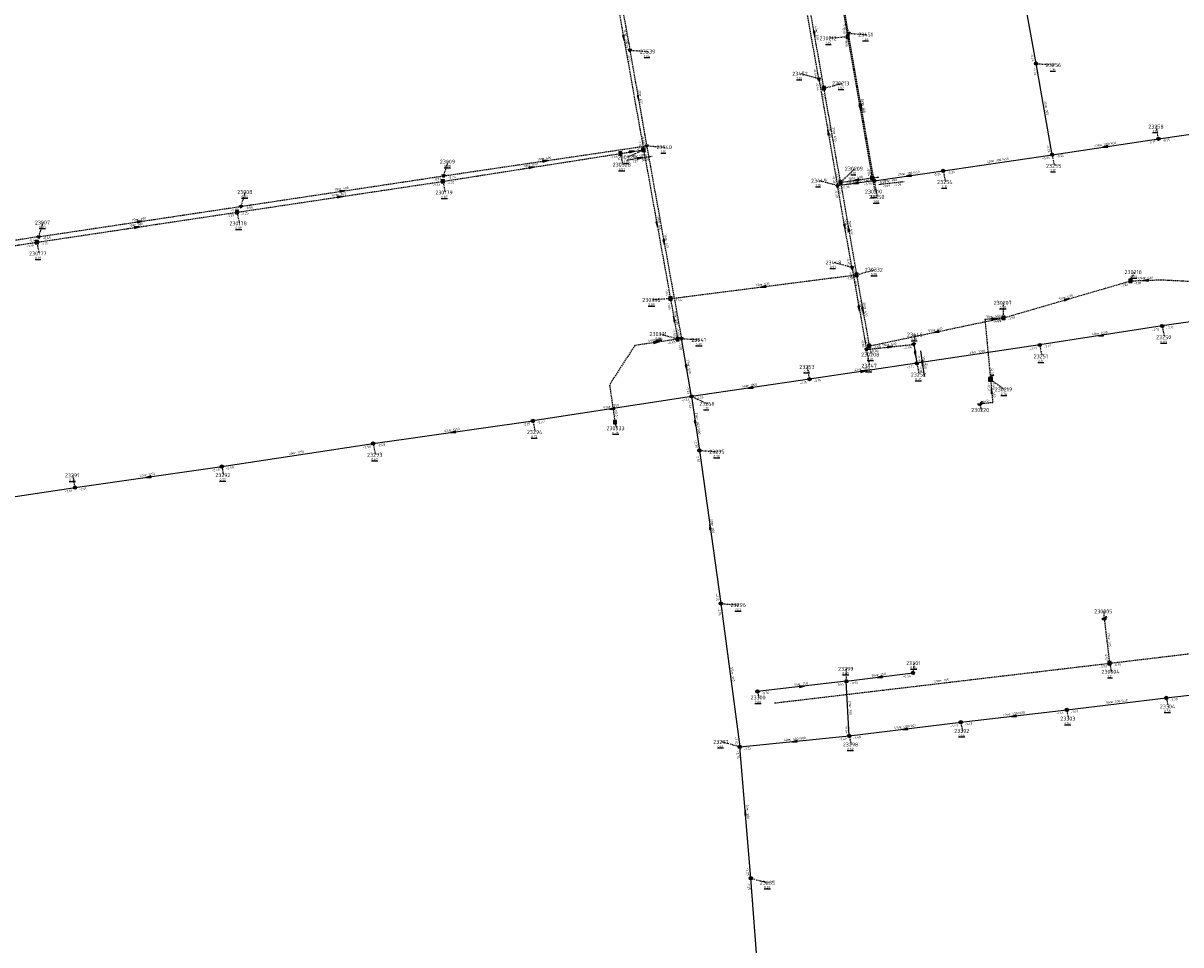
# Model space of a CAD drawing. Extents: x 188323 to 208361, y 565368 to 574910.
# Tile 146 of 256: x 201788 to 202233, y 569151 to 569505. Entities that reach past the tile are written whole.
import ezdxf

# ---------------------------------------------------------------- set-up
doc = ezdxf.new("R2010")
doc.units = 0
doc.linetypes.add('DASHDOT', pattern=[1, 0.5, -0.25, 0, -0.25])
doc.linetypes.add('DASHED', pattern=[0.75, 0.5, -0.25])
doc.layers.get('0').update_dxf_attribs({"linetype": 'CONTINUOUS'})
for name, color, linetype in [('RIO-AFM', 7, 'CONTINUOUS'), ('RIO-BOK', 7, 'CONTINUOUS'), ('RIO-DET', 7, 'CONTINUOUS'), ('RIO-KNP', 7, 'CONTINUOUS'), ('RIO-KNR', 7, 'CONTINUOUS'), ('RIO-LAG_0B', 7, 'CONTINUOUS'), ('RIO-LAG_1B', 7, 'DASHED'), ('RIO-LAG_2B', 7, 'DASHED'), ('RIO-LEN', 7, 'CONTINUOUS'), ('RIO-MVD', 1, 'CONTINUOUS'), ('RIO-VRB', 6, 'DASHDOT'), ('RIO-VRH', 7, 'CONTINUOUS')]:
    doc.layers.add(name, color=color, linetype=linetype)
doc.styles.add('RIO-TXT', font='isocp.shx')

# ---------------------------------------------------------------- blocks, each defined once
blk = doc.blocks.new('L_VHR')
blk.add_lwpolyline([(-0.5, 0), (0.5, 0), (-0.5, 0.15), (-0.5, -0.15), (0.5, 0)])
blk = doc.blocks.new('K_FIC')
blk.add_circle((0, 0), 0.0625)
at = {"style": 'RIO-TXT', "flags": 1}
blk.add_attdef('KNOOPNAAM', (2, 2), '', height=1, dxfattribs=at)
blk = doc.blocks.new('K_IPR')
blk.add_lwpolyline([(-0.5, -0.5), (0.5, -0.5), (0.5, 0.5), (-0.5, 0.5)], close=True)
blk.add_solid([(-0.5, 0.5), (0.5, 0.5), (-0.5, -0.5), (0.5, -0.5)])
at = {"style": 'RIO-TXT', "flags": 1}
blk.add_attdef('KNOOPNAAM', (2, 2), '', height=1, dxfattribs=at)
blk = doc.blocks.new('K_UTB')
blk.add_lwpolyline([(0.5, 0.15), (0.5, -0.3), (-0.5, -0.3), (-0.5, 0.15), (-0.45, 0.15), (-0.45, -0.25), (0, -0.25), (0.45, -0.25), (0.45, 0.15)], close=True)
blk.add_lwpolyline([(0.85, 0.6), (0.55, 0.65), (0.614828, 0.459583), (0.850842, 0.598937)])
blk.add_arc((0.85, -0.25), 0.85, 90, 180)
at = {"style": 'RIO-TXT', "flags": 1}
blk.add_attdef('KNOOPNAAM', (2, 2), '', height=1, dxfattribs=at)
blk = doc.blocks.new('K_IPD')
blk.add_lwpolyline([(-0.496027, 0.307994), (0.503973, 0.307994), (0.003973, -0.558031)], close=True)
blk.add_solid([(-0.496027, 0.307994), (0.503973, 0.307994), (0.003973, -0.558031)])
at = {"style": 'RIO-TXT', "flags": 1}
blk.add_attdef('KNOOPNAAM', (2, 2), '', height=1, dxfattribs=at)
blk = doc.blocks.new('K_OVL')
for points in [[(0.6, 0.6), (-0.6, 0.6), (-0.6, -0.6), (0.6, -0.6)], [(1, 1.25), (0.474823, 0.983111), (0.413034, 1.369554)]]:
    blk.add_lwpolyline(points, close=True)
blk.add_arc((0.81571, 0.439293), 0.83139, 77.193131, 168.854604)
blk.add_solid([(-0.6, 0.6), (0.6, 0.6), (-0.6, -0.6), (0.6, -0.6)])
at = {"style": 'RIO-TXT', "flags": 1}
blk.add_attdef('KNOOPNAAM', (2, 2), '', height=1, dxfattribs=at)
blk = doc.blocks.new('K_IPG')
blk.add_circle((0, 0), 0.5)
for points in [[(0, 0), (-0.5, 0), (-0.433013, 0.25)], [(0, 0), (-0.433013, -0.25), (-0.5, 0)], [(0, 0), (-0.433013, 0.25), (-0.25, 0.433013)], [(0, 0), (-0.25, -0.433013), (-0.433013, -0.25)], [(0, 0), (-0.25, 0.433013), (0, 0.5)], [(0, 0), (0, -0.5), (-0.25, -0.433013)], [(0, 0), (0, 0.5), (0.25, 0.433013)], [(0, 0), (0.25, 0.433013), (0.433013, 0.25)], [(0, 0), (0.433013, 0.25), (0.5, 0)], [(0, 0), (0.5, 0), (0.433013, -0.25)], [(0, 0), (0.433013, -0.25), (0.25, -0.433013)], [(0, 0), (0.25, -0.433013), (0, -0.5)]]:
    blk.add_solid(points)
at = {"style": 'RIO-TXT', "flags": 1}
blk.add_attdef('KNOOPNAAM', (2, 2), '', height=1, dxfattribs=at)
blk = doc.blocks.new('151_02______230210____230211_')
at = {"layer": 'RIO-LAG_1B'}
blk.add_line((0, 0), (9.756, 1.127), dxfattribs=at)
at = {"layer": 'RIO-AFM', "style": 'RIO-TXT'}
blk.add_text('r 400', height=0.9, rotation=6.5909, dxfattribs=at).set_placement((3.7474, 0.9364))
at = {"layer": 'RIO-BOK', "style": 'RIO-TXT'}
for p in [(5.8427, -0.7342), (1.5512, -1.2301)]:
    blk.add_text('-1.09', height=0.9, rotation=6.5909, dxfattribs=at).set_placement(p)
at = {"layer": 'RIO-LEN', "style": 'RIO-TXT'}
blk.add_text('2m', height=0.9, rotation=6.5909, dxfattribs=at).set_placement((2.1381, 0.7504))
blk = doc.blocks.new('178_02______230328____230329_')
at = {"layer": 'RIO-LAG_1B'}
blk.add_line((0, 0), (9.707, 1.489), dxfattribs=at)
at = {"layer": 'RIO-VRH', "xscale": 2, "yscale": 2, "zscale": 2, "rotation": 8.7212}
blk.add_blockref('L_VHR', (4.8535, 0.7445), dxfattribs=at)
at = {"layer": 'RIO-AFM', "style": 'RIO-TXT'}
blk.add_text('r 630', height=0.9, rotation=8.7212, dxfattribs=at).set_placement((3.71, 1.075))
at = {"layer": 'RIO-BOK', "style": 'RIO-TXT'}
for s, p in [('-1.29', (1.5959, -1.1715)), ('-1.36', (5.8659, -0.5165))]:
    blk.add_text(s, height=0.9, rotation=8.7212, dxfattribs=at).set_placement(p)
at = {"layer": 'RIO-LEN', "style": 'RIO-TXT'}
blk.add_text('9m', height=0.9, rotation=8.7212, dxfattribs=at).set_placement((2.1087, 0.8294))
blk = doc.blocks.new('195_02______23446_____23252_')
at = {"layer": 'RIO-LAG_0B'}
blk.add_line((0, 0), (1.504, -9.706), dxfattribs=at)
at = {"layer": 'RIO-VRH', "xscale": 2, "yscale": 2, "zscale": 2, "rotation": 278.7838}
blk.add_blockref('L_VHR', (0.752, -4.853), dxfattribs=at)
at = {"layer": 'RIO-AFM', "style": 'RIO-TXT'}
blk.add_text('r 500', height=0.9, rotation=278.7838, dxfattribs=at).set_placement((1.0809, -3.7088))
at = {"layer": 'RIO-BOK', "style": 'RIO-TXT'}
for s, p in [('-0.94', (-1.169, -1.5977)), ('-1.00', (-0.5071, -5.8677))]:
    blk.add_text(s, height=0.9, rotation=278.7838, dxfattribs=at).set_placement(p)
at = {"layer": 'RIO-LEN', "style": 'RIO-TXT'}
blk.add_text('7m', height=0.9, rotation=278.7838, dxfattribs=at).set_placement((0.8327, -2.1079))

msp = doc.modelspace()

# ---------------------------------------------------------------- linework, layer by layer
at = {"layer": 'RIO-LAG_0B'}
for p, q in [((202176.992, 569489.6), (202170.224, 569527.68)), ((202183.152, 569454.656), (202176.992, 569489.6)), ((202223.968, 569460.736), (202266.128, 569466.752)), ((202183.152, 569454.656), (202223.968, 569460.736)), ((202141.36, 569448.448), (202183.152, 569454.656)), ((202114.864, 569444.672), (202141.36, 569448.448)), ((202114.864, 569444.672), (202100.816, 569442.752)), ((202272.608, 569395.904), (202225.408, 569388.928)), ((202225.408, 569388.928), (202178.4, 569381.632)), ((202044.8, 569361.92), (202040.928, 569384.128)), ((202130.128, 569381.888), (202131.264, 569374.592)), ((202178.4, 569381.632), (202131.264, 569374.592)), ((202131.264, 569374.592), (202090.048, 569368.512)), ((202090.048, 569368.512), (202044.8, 569361.92)), ((202044.8, 569361.92), (201983.904, 569352.512)), ((202044.8, 569361.92), (202047.808, 569341.184)), ((201922.592, 569343.808), (201983.904, 569352.512)), ((201864.496, 569334.976), (201922.592, 569343.808)), ((202047.808, 569341.184), (202056, 569282.432)), ((201808.192, 569326.912), (201864.496, 569334.976)), ((201751.696, 569318.592), (201808.192, 569326.912)), ((202056, 569282.432), (202063.296, 569227.392)), ((202104.192, 569252.608), (202129.792, 569255.808)), ((202104.192, 569252.608), (202070.096, 569248.704)), ((202105.328, 569231.616), (202104.192, 569252.608)), ((202188.768, 569241.6), (202226.992, 569246.208)), ((202226.992, 569246.208), (202264.256, 569250.56)), ((202148.096, 569236.864), (202188.768, 569241.6)), ((202105.328, 569231.616), (202148.096, 569236.864)), ((202063.296, 569227.392), (202105.328, 569231.616)), ((202067.504, 569177.024), (202063.296, 569227.392)), ((202072, 569119.424), (202067.504, 569177.024))]:
    msp.add_line(p, q, dxfattribs=at)
at = {"layer": 'RIO-LAG_1B'}
for p, q in [((202094.704, 569557.76), (202104.704, 569499.84)), ((202011.136, 569542.4), (202026.4, 569456.512)), ((202095.6, 569480.128), (202088.352, 569521.728)), ((202104.704, 569499.84), (202114.112, 569445.76)), ((202102, 569444.032), (202095.6, 569480.128)), ((201949.376, 569444.416), (202017.472, 569455.104)), ((202017.472, 569455.104), (202026.4, 569456.512)), ((202026.4, 569456.512), (202036.688, 569399.424)), ((202026.4, 569456.512), (202036.688, 569399.424)), ((201870.368, 569432.576), (201949.376, 569444.416)), ((202102, 569444.032), (202114.112, 569445.76)), ((202102, 569444.032), (202108.112, 569408.576)), ((202114.112, 569445.76), (202116.368, 569446.016)), ((201793.536, 569421.056), (201870.368, 569432.576)), ((201717.584, 569409.664), (201793.536, 569421.056)), ((202036.688, 569399.424), (202108.112, 569408.576)), ((202108.112, 569408.576), (202112.992, 569381.248)), ((202164.56, 569392.064), (202213.248, 569406.208)), ((202036.688, 569399.424), (202039.456, 569383.872)), ((202112.992, 569381.248), (202164.56, 569392.064)), ((202203.168, 569276.608), (202205.2, 569259.52)), ((202205.2, 569259.52), (202297.248, 569270.464)), ((202076.816, 569244.288), (202205.2, 569259.52))]:
    msp.add_line(p, q, dxfattribs=at)
for points in [[(202213.248, 569406.208), (202225.024, 569406.656), (202239.024, 569405.952), (202263.936, 569405.248), (202277.696, 569404.16), (202294.864, 569400.448), (202317.344, 569392.256), (202333.696, 569389.632), (202350.208, 569390.336)], [(202164.56, 569392.064), (202157.376, 569391.36), (202159.536, 569368.448)], [(202039.456, 569383.872), (202023.024, 569381.44), (202013.312, 569366.4), (202015.424, 569352)], [(202159.536, 569368.448), (202160.384, 569359.488), (202155.392, 569359.04)]]:
    msp.add_lwpolyline(points, dxfattribs=at)
at = {"layer": 'RIO-LAG_2B'}
for p, q in [((202093.616, 569483.776), (202080.592, 569557.632)), ((202104.976, 569501.248), (202095.216, 569559.168)), ((202011.984, 569545.856), (202021.152, 569494.72)), ((202114.864, 569444.672), (202104.976, 569501.248)), ((202021.152, 569494.72), (202027.568, 569458.048)), ((202093.616, 569483.776), (202100.816, 569442.752)), ((201949.648, 569446.528), (202027.568, 569458.048)), ((202027.568, 569458.048), (202040.928, 569384.128)), ((201871.888, 569434.816), (201949.648, 569446.528)), ((202106.368, 569411.328), (202100.816, 569442.752)), ((201794.256, 569423.168), (201871.888, 569434.816)), ((201794.256, 569423.168), (201775.936, 569420.352)), ((202106.368, 569411.328), (202111.904, 569379.904)), ((202111.904, 569379.904), (202130.128, 569381.888))]:
    msp.add_line(p, q, dxfattribs=at)
at = {"layer": 'RIO-VRB'}
for p, q in [((202104.7, 569499.84), (202097.7329, 569499.3091)), ((202104.98, 569501.24), (202111.9475, 569500.7113)), ((202021.16, 569494.75), (202028.1275, 569494.2213)), ((202176.99, 569489.61), (202183.9575, 569489.0813)), ((202093.61, 569483.78), (202086.6421, 569485.7065)), ((202095.6, 569480.12), (202102.5675, 569482.0487)), ((202223.96, 569460.72), (202223.2517, 569465.433)), ((202017.47, 569455.12), (202018.3506, 569450.822)), ((202026.4, 569456.49), (202020.2742, 569453.6502)), ((202027.57, 569458.07), (202034.5375, 569457.5413)), ((201949.65, 569446.5), (201951.3852, 569451.9692)), ((202183.15, 569454.66), (202184.0306, 569450.362)), ((202102, 569444.03), (202107.4194, 569449.2781)), ((202141.36, 569448.43), (202142.2406, 569444.132)), ((201949.38, 569444.44), (201950.2606, 569440.142)), ((202100.82, 569442.73), (202093.8521, 569444.6565)), ((202114.12, 569445.78), (202115.1741, 569440.4971)), ((202114.86, 569444.66), (202116.0876, 569438.3923)), ((201871.89, 569434.83), (201873.6252, 569440.2992)), ((201794.25, 569423.14), (201795.9852, 569428.6092)), ((201870.37, 569432.59), (201871.2506, 569428.292)), ((201793.53, 569421.05), (201794.4106, 569416.752)), ((202106.37, 569411.35), (202099.4021, 569413.2765)), ((202108.11, 569408.57), (202115.0775, 569410.4987)), ((202213.24, 569406.22), (202214.7772, 569409.5832)), ((202036.69, 569399.41), (202029.7229, 569398.8791)), ((202164.56, 569392.05), (202164.5592, 569397.825)), ((202225.4, 569388.9), (202226.2806, 569384.602)), ((202039.45, 569383.89), (202032.4821, 569385.8165)), ((202040.93, 569384.11), (202047.8975, 569383.5813)), ((202130.13, 569381.88), (202130.6635, 569385.6084)), ((202111.9, 569379.93), (202113.1276, 569373.6623)), ((202112.99, 569381.26), (202113.6971, 569377.9468)), ((202178.4, 569381.6), (202179.2806, 569377.302)), ((202090.05, 569368.5), (202089.3417, 569373.213)), ((202131.26, 569374.56), (202132.1406, 569370.262)), ((202159.54, 569368.43), (202164.9594, 569364.5819)), ((202044.8, 569361.9), (202050.9269, 569359.0622)), ((202155.4, 569359.01), (202155.9335, 569356.6816)), ((201983.9, 569352.5), (201984.7806, 569348.202)), ((202015.43, 569352.01), (202015.9635, 569349.6816)), ((201922.6, 569343.8), (201923.4806, 569339.502)), ((202047.8, 569341.2), (202054.7675, 569340.6713)), ((201864.5, 569335), (201865.2071, 569331.6868)), ((201808.2, 569326.9), (201807.4917, 569331.613)), ((202056, 569282.4), (202062.9675, 569281.8713)), ((202203.17, 569276.63), (202203.1697, 569279.405)), ((202129.8, 569255.8), (202130.3335, 569259.5284)), ((202205.2, 569259.55), (202205.9071, 569256.2368)), ((202104.2, 569252.6), (202104.1994, 569257.375)), ((202070.1, 569248.7), (202070.6335, 569246.3716)), ((202226.99, 569246.23), (202227.6971, 569242.9168)), ((202188.77, 569241.58), (202189.4771, 569238.2668)), ((202148.1, 569236.86), (202148.8071, 569233.5468)), ((202063.3, 569227.4), (202056.3321, 569229.3265)), ((202105.33, 569231.63), (202106.0371, 569228.3168)), ((202067.5, 569177), (202074.1482, 569175.28))]:
    msp.add_line(p, q, dxfattribs=at)

# ---------------------------------------------------------------- block references
at = {"layer": 'RIO-DET'}
for name, p in [('178_02______230328____230329_', (202019.968, 569452.608)), ('151_02______230210____230211_', (202116.624, 569443.264)), ('195_02______23446_____23252_', (202132.624, 569379.392))]:
    msp.add_blockref(name, p, dxfattribs=at)
at = {"layer": 'RIO-KNP', "xscale": 1.25, "yscale": 1.25, "zscale": 1.25}
for name, p in [('K_IPR', (202104.704, 569499.84)), ('K_IPD', (202104.976, 569501.248)), ('K_IPD', (202021.152, 569494.72)), ('K_IPG', (202176.992, 569489.6)), ('K_IPD', (202093.616, 569483.776)), ('K_IPR', (202095.6, 569480.128)), ('K_IPG', (202223.968, 569460.736)), ('K_IPR', (202017.472, 569455.104)), ('K_IPR', (202026.4, 569456.512)), ('K_IPD', (202027.568, 569458.048)), ('K_IPG', (202183.152, 569454.656)), ('K_IPD', (201949.648, 569446.528)), ('K_IPR', (202114.112, 569445.76)), ('K_FIC', (202116.368, 569446.016)), ('K_IPG', (202141.36, 569448.448)), ('K_IPR', (201949.376, 569444.416)), ('K_IPD', (202100.816, 569442.752)), ('K_IPR', (202102, 569444.032)), ('K_IPG', (202114.864, 569444.672)), ('K_IPR', (201870.368, 569432.576)), ('K_IPD', (201871.888, 569434.816)), ('K_IPR', (201793.536, 569421.056)), ('K_IPD', (201794.256, 569423.168)), ('K_IPD', (202106.368, 569411.328)), ('K_IPR', (202108.112, 569408.576)), ('K_IPR', (202213.248, 569406.208)), ('K_IPR', (202036.688, 569399.424)), ('K_IPR', (202164.56, 569392.064)), ('K_IPG', (202225.408, 569388.928)), ('K_IPR', (202039.456, 569383.872)), ('K_IPD', (202040.928, 569384.128)), ('K_IPD', (202111.904, 569379.904)), ('K_IPR', (202112.992, 569381.248)), ('K_IPD', (202130.128, 569381.888)), ('K_IPG', (202178.4, 569381.632)), ('K_IPG', (202131.264, 569374.592)), ('K_IPG', (202090.048, 569368.512)), ('K_OVL', (202159.536, 569368.448)), ('K_IPG', (202044.8, 569361.92)), ('K_UTB', (202155.392, 569359.04)), ('K_IPG', (201983.904, 569352.512)), ('K_IPR', (202015.424, 569352)), ('K_IPG', (201922.592, 569343.808)), ('K_IPG', (202047.808, 569341.184)), ('K_IPG', (201864.496, 569334.976)), ('K_IPG', (201808.192, 569326.912)), ('K_IPG', (202056, 569282.432)), ('K_UTB', (202203.168, 569276.608)), ('K_IPR', (202205.2, 569259.52)), ('K_IPG', (202129.792, 569255.808)), ('K_IPG', (202104.192, 569252.608)), ('K_IPG', (202070.096, 569248.704)), ('K_IPG', (202226.992, 569246.208)), ('K_FIC', (202076.816, 569244.288)), ('K_IPG', (202188.768, 569241.6)), ('K_IPG', (202148.096, 569236.864)), ('K_IPG', (202105.328, 569231.616)), ('K_IPG', (202063.296, 569227.392)), ('K_IPG', (202067.504, 569177.024))]:
    msp.add_blockref(name, p, dxfattribs=at)
at = {"layer": 'RIO-VRH', "xscale": 2, "yscale": 2, "zscale": 2}
for p, rotation in [((202018.77, 569499.435), 280.0826), ((202091.98, 569500.935), 279.8739), ((202024.365, 569476.41), 279.9207), ((202109.41, 569472.81), 279.8927), ((202109.92, 569472.95), 279.9132), ((202097.215, 569463.255), 459.9699), ((202021.935, 569455.805), 8.7212), ((202203.555, 569457.69), 188.4454), ((201988.61, 569452.285), 8.445), ((201983.425, 569449.78), 8.9134), ((202128.11, 569446.545), 188.096), ((202107.84, 569443.695), 187.8263), ((202108.06, 569444.905), 188.2153), ((201909.875, 569438.515), 8.5288), ((201910.77, 569440.665), 8.5342), ((201833.07, 569428.985), 8.5617), ((202031.545, 569427.95), 280.2272), ((202031.545, 569427.95), 280.2272), ((201831.95, 569426.82), 8.5401), ((202103.595, 569427.04), 280.0379), ((202105.055, 569426.3), 459.7845), ((202034.25, 569421.09), 280.2474), ((202219.135, 569406.43), 182.04), ((202072.4, 569403.99), 187.3079), ((202188.9, 569399.135), 16.2278), ((202109.135, 569395.64), 279.9901), ((202110.55, 569394.915), 280.1393), ((202038.07, 569391.65), 460.0919), ((202160.965, 569391.72), 365.2442), ((202138.775, 569386.655), 191.8163), ((202201.9, 569385.25), 188.8277), ((202031.235, 569382.675), 368.4122), ((202121.015, 569380.905), 6.1049), ((202130.695, 569378.22), 278.7838), ((202042.865, 569373.005), 279.8924), ((202110.655, 569371.53), 368.3646), ((202067.425, 569365.2), 188.2976), ((202159.96, 569363.955), 455.3703), ((202014.35, 569357.2), 188.7736), ((201953.25, 569348.15), 188.0769), ((202046.3, 569351.55), 278.2546), ((201836.35, 569330.95), 188.1863), ((202051.9, 569311.8), 457.9473), ((202087.15, 569250.65), 366.5239), ((202117, 569254.2), 187.1243), ((202168.435, 569239.22), 186.6192), ((202126.715, 569234.245), 186.9709), ((202084.315, 569229.515), 185.7465), ((202065.4, 569202.2), 94.7722)]:
    msp.add_blockref('L_VHR', p, dxfattribs=dict(at, rotation=rotation))

# ---------------------------------------------------------------- texts
at = {"layer": 'RIO-AFM', "style": 'RIO-TXT'}
for s, rotation, p in [('r 630', 280.0826, (202019.1473, 569500.325)), ('r 630', 279.8739, (202092.3464, 569501.8216)), ('r 613', 279.9207, (202024.7291, 569477.2966)), ('r 160', 279.8927, (202109.7801, 569473.6972)), ('r 160', 279.9132, (202110.2906, 569473.8373)), ('r 300', 280.0039, (202180.4323, 569473.0219)), ('r 500', 279.9699, (202097.5798, 569464.1419)), ('r 630', 280.064, (202099.1618, 569462.9621)), ('e 300/450', 8.4455, (202201.6119, 569457.9069)), ('r 600', 8.9134, (201982.5471, 569450.1484)), ('r 400', 8.445, (201987.7353, 569452.6606)), ('e 300/450', 8.4783, (202160.3116, 569451.7608)), ('r 400', 8.2153, (202107.1866, 569445.2841)), ('e 300/450', 8.096, (202126.1681, 569446.7738)), ('r 400', 8.5342, (201909.8944, 569441.0392)), ('r 315', 367.8263, (202106.9687, 569444.0839)), ('r 600', 8.5288, (201908.9995, 569438.8893)), ('r 600', 8.5401, (201831.0744, 569427.1941)), ('r 400', 8.5617, (201832.1946, 569429.3588)), ('r 630', 280.2272, (202031.9109, 569428.8393)), ('r 630', 280.2272, (202031.9109, 569428.8393)), ('r 500', 280.0379, (202103.9557, 569427.9266)), ('r 630', 279.7845, (202105.4208, 569427.1855)), ('r 613', 280.2474, (202034.6209, 569421.9808)), ('r 630', 2.04, (202218.5774, 569406.9105)), ('r 630', 7.3079, (202071.533, 569404.3829)), ('r 630', 16.2278, (202187.9824, 569399.3887)), ('r 500', 279.9901, (202109.4964, 569396.5268)), ('r 630', 280.1393, (202110.9078, 569395.8023)), ('r 400', 365.2442, (202160.1122, 569392.1456)), ('r 630', 280.0919, (202038.4248, 569392.5363)), ('r 630', 11.8163, (202137.8795, 569386.9785)), ('r 630', 368.4122, (202030.3593, 569383.0557)), ('r 1000', 368.8277, (202200.7533, 569385.5925)), ('r 500', 6.1049, (202120.156, 569381.316)), ('r 1000', 368.493, (202153.6852, 569378.4292)), ('r 600', 279.8924, (202043.225, 569373.8905)), ('r 1000', 368.3646, (202109.5116, 569371.8799)), ('r 1000', 368.2976, (202066.2815, 569365.5525)), ('r 400', 275.3703, (202160.3844, 569364.8088)), ('r 1250', 368.7736, (202013.2032, 569357.548)), ('e 600/900', 278.2546, (202046.5291, 569353.4933)), ('r 1250', 8.0769, (201952.1104, 569348.4933)), ('r 1250', 8.6119, (201892.4071, 569339.7326)), ('r 1250', 8.1863, (201835.2095, 569331.2911)), ('r 900', 277.9473, (202052.3014, 569312.6741)), ('r 315', 276.7863, (202204.5908, 569268.9543)), ('r 900', 277.5688, (202060.056, 569255.7714)), ('r 250', 7.1243, (202116.1342, 569254.5957)), ('r 250', 366.5239, (202086.2869, 569251.065)), ('r 315', 6.7863, (202140.4097, 569252.3427)), ('r 300', 273.0933, (202105.2268, 569242.9515)), ('e 300/450', 6.936, (202205.9431, 569244.173)), ('e 400/600', 6.6192, (202166.4996, 569239.4987)), ('e 400/600', 6.9709, (202124.7781, 569234.5119)), ('e 400/600', 5.7465, (202082.3843, 569229.8232)), ('r 900', 274.7722, (202065.8464, 569203.0506))]:
    msp.add_text(s, height=0.9, rotation=rotation, dxfattribs=at).set_placement(p)
at = {"layer": 'RIO-BOK', "style": 'RIO-TXT'}
for s, rotation, p in [('0.02', 279.5666, (202103.0429, 569504.5233)), ('0.10', 279.7925, (202102.75, 569503.1157)), ('0.02', 279.9132, (202103.8427, 569499.6195)), ('-0.79', 280.1855, (202019.0874, 569498.5434)), ('0.10', 279.8927, (202103.5621, 569498.2199)), ('-0.79', 279.9207, (202020.0229, 569493.1294)), ('-0.24', 280.0848, (202174.9157, 569493.406)), ('-0.44', 280.0054, (202091.5637, 569487.5826)), ('-0.24', 280.0039, (202175.8552, 569487.9877)), ('-0.44', 279.9699, (202092.4743, 569482.1584)), ('-1.62', 279.8739, (202093.542, 569483.9238)), ('-1.62', 280.064, (202094.467, 569478.4966)), ('-1.36', 280.0826, (202024.3564, 569460.2905)), ('-0.99', 279.9207, (202025.5058, 569461.8716)), ('-0.15', 8.4455, (202220.1094, 569458.7329)), ('-0.15', 8.1768, (202225.5447, 569459.5333)), ('-0.84', 8.445, (202023.7196, 569456.0829)), ('-0.99', 280.2474, (202026.4422, 569456.4429)), ('-0.24', 280.0039, (202181.0792, 569458.4583)), ('-1.46', 8.9134, (202013.6358, 569453.1015)), ('-1.36', 280.2272, (202025.2716, 569454.8633)), ('-1.36', 280.2272, (202025.2716, 569454.8633)), ('-0.24', 8.4783, (202179.3002, 569452.6706)), ('-0.24', 8.4455, (202184.7402, 569453.4808)), ('-0.74', 8.445, (201951.2402, 569445.3208)), ('-0.38', 279.9699, (202098.7554, 569446.5298)), ('-1.62', 280.064, (202099.926, 569447.8256)), ('-0.04', 279.8927, (202112.0687, 569449.5843)), ('-0.11', 279.9132, (202112.809, 569448.4634)), ('-0.24', 8.096, (202137.497, 569446.4663)), ('-0.24', 8.4783, (202142.9509, 569447.2517)), ('-1.33', 8.5288, (201945.5321, 569442.4472)), ('-0.74', 8.5342, (201945.8022, 569444.5068)), ('-1.33', 8.9134, (201950.9798, 569443.2738)), ('-1.62', 279.7845, (202100.859, 569442.4121)), ('-0.38', 367.8263, (202102.3982, 569441.5347)), ('-1.12', 8.2153, (202103.5855, 569442.8444)), ('-1.09', 8.2153, (202110.2613, 569443.8083)), ('-0.35', 367.8263, (202110.9886, 569442.7211)), ('-0.38', 8.096, (202116.443, 569443.4711)), ('-0.38', 280.0379, (202099.6862, 569441.1071)), ('-0.56', 8.5617, (201868.0438, 569432.8351)), ('-0.56', 8.5342, (201873.4821, 569433.6533)), ('-1.25', 8.5401, (201866.5225, 569430.5965)), ('-1.25', 8.5288, (201871.9619, 569431.4131)), ('-1.19', 8.5354, (201789.6822, 569419.0568)), ('-0.45', 368.6018, (201790.4045, 569421.1516)), ('-1.19', 8.5401, (201795.1222, 569419.8734)), ('-0.45', 8.5617, (201795.8426, 569421.964)), ('-0.65', 280.0379, (202104.2948, 569415.1459)), ('-1.58', 279.7845, (202106.0541, 569412.3761)), ('-1.58', 7.3079, (202104.2212, 569406.6598)), ('-0.65', 279.9901, (202105.2349, 569409.728)), ('-1.58', 280.1393, (202106.9791, 569406.9451)), ('-1.64', 280.2272, (202034.6185, 569403.2021)), ('-1.64', 280.2272, (202034.6185, 569403.2021)), ('-1.81', 16.2278, (202209.6941, 569403.7297)), ('-1.81', 2.04, (202214.6887, 569404.8707)), ('-1.64', 280.0919, (202035.5577, 569397.786)), ('-1.64', 7.3079, (202038.2565, 569398.1994)), ('-1.59', 365.2442, (202160.6054, 569390.2831)), ('-1.59', 11.8163, (202160.8327, 569389.8398)), ('-1.59', 16.2278, (202166.2953, 569391.097)), ('-2.12', 368.4349, (202226.9908, 569387.7215)), ('-1.59', 280.0919, (202037.3611, 569387.6827)), ('-1.00', 280.2474, (202038.8677, 569387.9042)), ('-1.63', 280.1393, (202110.9054, 569385.0524)), ('-2.12', 368.8277, (202221.5593, 569386.9146)), ('-0.86', 368.4122, (202035.5977, 569381.913)), ('-1.00', 279.8924, (202039.7921, 569382.49)), ('-0.86', 279.9901, (202109.8278, 569383.7286)), ('-0.86', 6.1049, (202113.4407, 569378.6868)), ('-1.65', 11.8163, (202114.6468, 569380.1763)), ('-0.94', 6.1049, (202126.2009, 569380.0517)), ('-2.17', 368.493, (202174.5476, 569379.637)), ('-2.17', 368.8277, (202179.9988, 569380.4324)), ('-2.17', 368.3646, (202127.4043, 569372.602)), ('-2.17', 368.493, (202132.852, 569373.3831)), ('-0.15', 455.4077, (202160.8006, 569369.9565)), ('-2.15', 368.2976, (202086.191, 569366.549)), ('-2.15', 368.3646, (202091.6393, 569367.3196)), ('-0.51', 275.3703, (202158.2779, 569366.9047)), ('-2.23', 279.8924, (202042.7285, 569365.7008)), ('-2.23', 368.2976, (202046.3879, 569360.7177)), ('-2.23', 368.7736, (202040.9565, 569359.9271)), ('-2.23', 278.2546, (202043.6162, 569360.3131)), ('-0.15', 185.3909, (202159.3503, 569360.7887)), ('-0.80', 458.3329, (202016.6111, 569353.5988)), ('-2.27', 8.0769, (201980.0369, 569350.5377)), ('-2.27', 368.7736, (201985.4977, 569351.3309)), ('-2.58', 8.0769, (201924.1826, 569342.6106)), ('-2.39', 278.2546, (202045.837, 569345.0579)), ('-2.58', 8.6119, (201918.755, 569341.8017)), ('-2.39', 277.9473, (202046.6078, 569339.6195)), ('-2.58', 8.6119, (201866.0937, 569333.8254)), ('-2.58', 8.1863, (201860.6402, 569333.0303)), ('-2.61', 8.3563, (201804.3464, 569324.9189)), ('-2.61', 8.1863, (201809.7849, 569325.7136)), ('-2.35', 277.9473, (202054.0819, 569286.2715)), ('-2.35', 277.5688, (202054.7973, 569280.8274)), ('-0.52', 276.7863, (202203.3342, 569263.4566)), ('-0.52', 6.7778, (202206.7552, 569258.325)), ('-0.56', 7.1243, (202125.9049, 569253.9022)), ('-0.52', 6.7863, (202201.2939, 569257.6752)), ('-0.65', 366.5239, (202100.2838, 569250.7623)), ('-0.65', 7.1243, (202105.7626, 569251.3844)), ('-0.50', 366.5239, (202071.6506, 569247.4691)), ('-1.20', 6.6583, (202228.5427, 569245.0018)), ('-1.41', 6.6192, (202184.8575, 569239.7165)), ('-1.41', 6.936, (202190.3286, 569240.3593)), ('-0.64', 273.0933, (202103.7221, 569235.6491)), ('-1.43', 6.9709, (202144.1994, 569234.9726)), ('-1.43', 6.6192, (202149.6518, 569235.6307)), ('-2.35', 277.5688, (202061.4051, 569231.2841)), ('-1.49', 5.7465, (202101.3903, 569229.8264)), ('-1.49', 6.9709, (202106.8894, 569230.4103)), ('-2.35', 274.7722, (202062.022, 569225.888)), ('-1.72', 5.7465, (202064.8329, 569226.1472)), ('-2.25', 274.7722, (202065.7937, 569180.9721)), ('-2.25', 274.4758, (202066.2142, 569175.4946))]:
    msp.add_text(s, height=0.9, rotation=rotation, dxfattribs=at).set_placement(p)
at = {"layer": 'RIO-KNR', "style": 'RIO-TXT'}
for s, p in [('230212', (202093.9079, 569498.5591)), ('23451', (202108.76, 569499.9613)), ('23539', (202024.94, 569493.4713)), ('23452', (202083.4546, 569484.9565)), ('23256', (202180.77, 569488.3313)), ('230213', (202098.7425, 569481.2987)), ('23258', (202220.0642, 569464.683)), ('23540', (202031.35, 569456.7913)), ('23009', (201948.1977, 569451.2192)), ('230328', (202014.5256, 569450.072)), ('230329', (202016.4492, 569452.9002)), ('23255', (202180.8431, 569449.612)), ('230209', (202103.5944, 569448.5281)), ('23449', (202090.6646, 569443.9065)), ('23254', (202139.0531, 569443.382)), ('23008', (201870.4377, 569439.5492)), ('230179', (201946.4356, 569439.392)), ('230210', (202111.3491, 569439.7471)), ('23450', (202112.9001, 569437.6423)), ('23007', (201792.7977, 569427.8592)), ('230178', (201867.4256, 569427.542)), ('230177', (201790.5856, 569416.002)), ('23448', (202096.2146, 569412.5265)), ('230332', (202111.2525, 569409.7487)), ('230218', (202210.9522, 569408.8332)), ('230330', (202025.8979, 569398.1291)), ('230207', (202160.7342, 569397.075)), ('230331', (202028.6571, 569385.0665)), ('23541', (202044.71, 569382.8313)), ('23446', (202127.476, 569384.8584)), ('23250', (202223.0931, 569383.852)), ('230208', (202109.8721, 569377.1968)), ('23251', (202176.0931, 569376.552)), ('23253', (202086.1542, 569372.463)), ('23447', (202109.9401, 569372.9123)), ('23252', (202128.9531, 569369.512)), ('230219', (202161.1344, 569363.8319)), ('23268', (202047.7394, 569358.3122)), ('230220', (202152.1085, 569355.9316)), ('23294', (201981.5931, 569347.452)), ('230333', (202012.1385, 569348.9316)), ('23293', (201920.2931, 569338.752)), ('23295', (202051.58, 569339.9213)), ('23291', (201804.3042, 569330.863)), ('23292', (201862.0196, 569330.9368)), ('23296', (202059.78, 569281.1213)), ('230005', (202199.3447, 569278.655)), ('23301', (202127.146, 569258.7784)), ('23299', (202101.0119, 569256.625)), ('230004', (202202.0821, 569255.4868)), ('23300', (202067.446, 569245.6216)), ('23304', (202224.5096, 569242.1668)), ('23303', (202186.2896, 569237.5168)), ('23302', (202145.6196, 569232.7968)), ('23297', (202053.1446, 569228.5765)), ('23298', (202102.8496, 569227.5668)), ('23285', (202070.9607, 569174.53))]:
    msp.add_text(s, height=1.5, dxfattribs=at).set_placement(p)
at = {"layer": 'RIO-LEN', "style": 'RIO-TXT'}
for s, rotation, p in [('42m', 279.8739, (202091.9749, 569503.9494)), ('87m', 280.0826, (202018.7681, 569502.4515)), ('37m', 279.9207, (202024.3559, 569479.4241)), ('55m', 279.8927, (202109.4079, 569475.8249)), ('57m', 279.9132, (202109.9177, 569475.9649)), ('35m', 280.0039, (202180.056, 569475.1489)), ('42m', 279.9699, (202097.2048, 569466.2691)), ('37m', 280.064, (202098.7833, 569465.0887)), ('41m', 8.4455, (202199.4753, 569457.5897)), ('69m', 8.9134, (201980.4132, 569449.8137)), ('79m', 8.445, (201985.5987, 569452.3433)), ('42m', 8.4783, (202158.1752, 569451.4423)), ('27m', 8.096, (202124.0296, 569446.4695)), ('79m', 8.5342, (201907.7584, 569440.7186)), ('14m', 367.8263, (202104.829, 569443.7884)), ('12m', 8.2153, (202105.0488, 569444.9754)), ('80m', 8.5288, (201906.8634, 569438.5689)), ('79m', 8.5617, (201830.0587, 569429.0372)), ('58m', 280.2272, (202031.5263, 569430.9648)), ('58m', 280.2272, (202031.5263, 569430.9648)), ('32m', 280.0379, (202103.5781, 569430.0534)), ('36m', 279.7845, (202105.0527, 569429.3139)), ('78m', 8.5401, (201828.9384, 569426.8733)), ('75m', 280.2474, (202034.2355, 569424.1062)), ('139m', 2.04, (202215.8791, 569406.8143)), ('72m', 7.3079, (202069.3906, 569404.1081)), ('32m', 279.9901, (202109.1206, 569398.6538)), ('28m', 280.1393, (202110.5265, 569397.9284)), ('51m', 16.2278, (202185.9085, 569398.785)), ('16m', 280.0919, (202038.0452, 569394.6627)), ('30m', 365.2442, (202157.9613, 569391.9468)), ('53m', 11.8163, (202135.7653, 569386.5361)), ('48m', 368.8277, (202198.6191, 569385.2596)), ('49m', 368.4122, (202028.2227, 569382.7383)), ('18m', 6.1049, (202118.0083, 569381.0862)), ('23m', 279.8924, (202042.8528, 569376.0182)), ('48m', 368.493, (202151.5491, 569378.1088)), ('42m', 368.3646, (202107.3748, 569371.5643)), ('46m', 368.2976, (202064.1443, 569365.2394)), ('14m', 275.3703, (202160.1812, 569366.9592)), ('62m', 368.7736, (202011.0687, 569357.2171)), ('21m', 278.2546, (202046.2179, 569355.6308)), ('62m', 8.0769, (201949.9718, 569348.1898)), ('59m', 8.6119, (201890.2714, 569339.4091)), ('57m', 8.1863, (201833.0716, 569330.9835)), ('59m', 277.9473, (202052.0017, 569314.8132)), ('17m', 276.7863, (202204.3345, 569271.099)), ('55m', 277.5688, (202059.7704, 569257.9124)), ('26m', 7.1243, (202113.9909, 569254.3278)), ('34m', 366.5239, (202084.141, 569250.8182)), ('129m', 6.7863, (202137.7287, 569252.0236)), ('21m', 273.0933, (202105.1092, 569245.1083)), ('39m', 6.936, (202203.7989, 569243.9122)), ('41m', 6.6192, (202164.354, 569239.2497)), ('43m', 6.9709, (202122.634, 569234.2497)), ('42m', 5.7465, (202080.2352, 569229.6069)), ('51m', 274.7722, (202065.6657, 569205.203))]:
    msp.add_text(s, height=0.9, rotation=rotation, dxfattribs=at).set_placement(p)
at = {"layer": 'RIO-MVD', "style": 'RIO-TXT'}
for s, p in [('%%U1.40', (202110.4175, 569498.5613)), ('%%U1.40', (202096.2029, 569497.1591)), ('%%U1.04', (202026.5975, 569492.0713)), ('%%U1.16', (202182.4275, 569486.9313)), ('%%U1.01', (202085.1121, 569483.5565)), ('%%U1.07', (202101.0375, 569479.8987)), ('%%U1.16', (202221.7217, 569463.283)), ('%%U1.10', (202033.0075, 569455.3913)), ('%%U0.88', (201949.8552, 569449.8192)), ('%%U1.10', (202018.7442, 569451.5002)), ('%%U0.87', (202016.8206, 569448.672)), ('%%U1.12', (202105.8894, 569447.1281)), ('%%U1.17', (202182.5006, 569448.212)), ('%%U1.10', (202092.3221, 569442.5065)), ('%%U1.18', (202140.7106, 569441.982)), ('%%U0.92', (201872.0952, 569438.1492)), ('%%U0.87', (201948.7306, 569437.992)), ('%%U1.09', (202113.6441, 569438.3471)), ('%%U1.08', (202114.5576, 569436.2423)), ('%%U0.93', (201794.4552, 569426.4592)), ('%%U0.89', (201869.7206, 569426.142)), ('%%U0.91', (201792.8806, 569414.602)), ('%%U0.91', (202097.8721, 569411.1265)), ('%%U0.98', (202113.5475, 569408.3487)), ('%%U0.99', (202213.2472, 569407.4332)), ('%%U0.89', (202028.1929, 569396.7291)), ('%%U0.98', (202163.0292, 569395.675)), ('%%U0.84', (202030.9521, 569383.6665)), ('%%U0.91', (202129.1335, 569383.4584)), ('%%U0.85', (202046.3675, 569381.4313)), ('%%U0.89', (202224.7506, 569382.452)), ('%%U0.78', (202112.1671, 569375.7968)), ('%%U0.81', (202177.7506, 569375.152)), ('%%U0.74', (202087.8117, 569371.063)), ('%%U0.79', (202111.5976, 569371.5123)), ('%%U0.76', (202130.6106, 569368.112)), ('%%U0.76', (202163.4294, 569362.4319)), ('%%U1.12', (202049.3969, 569356.9122)), ('%%U0.76', (202014.4335, 569347.5316)), ('%%U0.72', (201983.2506, 569346.052)), ('%%U0.70', (202053.2375, 569338.5213)), ('%%U0.67', (201921.9506, 569337.352)), ('%%U0.75', (201805.9617, 569329.463)), ('%%U0.72', (201863.6771, 569329.5368)), ('%%U0.62', (202061.4375, 569279.7213)), ('%%U0.69', (202102.6694, 569255.225)), ('%%U0.54', (202128.8035, 569257.3784)), ('%%U1.21', (202204.3771, 569254.0868)), ('%%U0.66', (202069.1035, 569244.2216)), ('%%U0.58', (202226.1671, 569240.7668)), ('%%U0.67', (202187.9471, 569236.1168)), ('%%U0.66', (202147.2771, 569231.3968)), ('%%U0.61', (202054.8021, 569227.1765)), ('%%U0.69', (202104.5071, 569226.1668)), ('%%U0.69', (202072.6182, 569173.13))]:
    msp.add_text(s, height=0.9, dxfattribs=at).set_placement(p)

doc.saveas('drawing.dxf')
